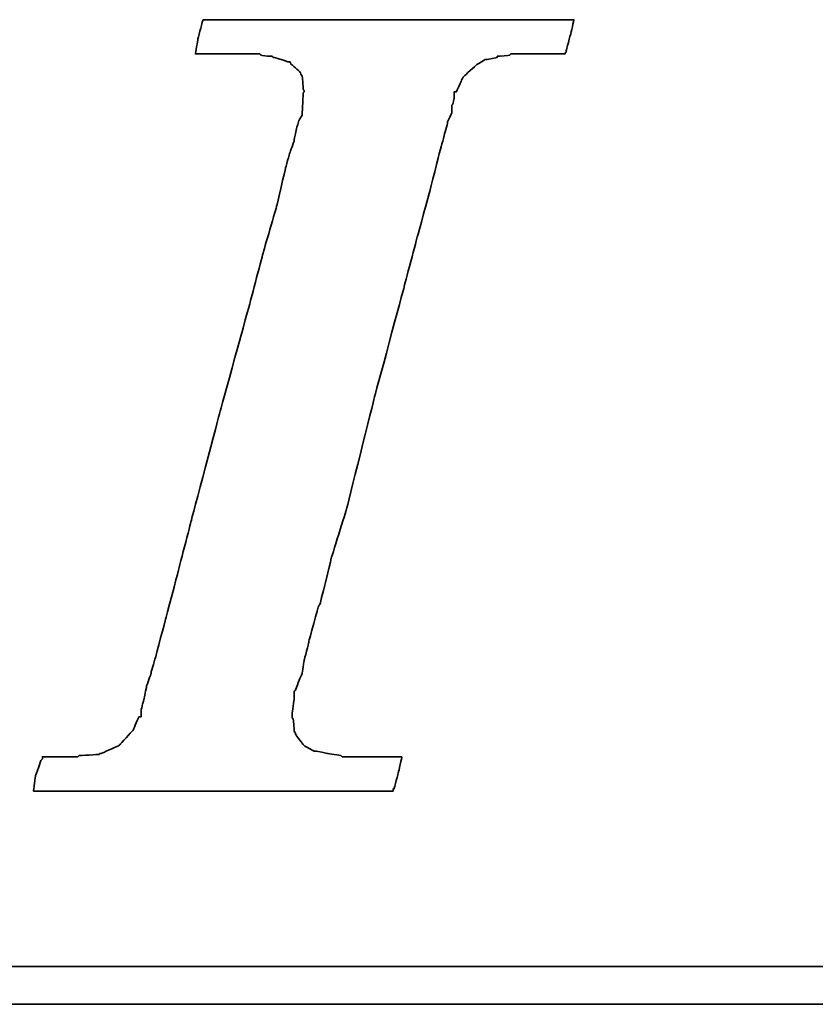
# Model space of a CAD drawing. Extents: x 14 to 593, y 42 to 129.
# Tile 32 of 48: x 164.3 to 166.2, y 87.55 to 89.9. Entities that reach past the tile are written whole.
import ezdxf

# ---------------------------------------------------------------- set-up
doc = ezdxf.new("R2010")
doc.units = 0
doc.header["$LTSCALE"] = 3
doc.header["$MEASUREMENT"] = 0
doc.layers.add('DIM', color=4, linetype='CONTINUOUS')
doc.layers.add('layer 1', color=7, linetype='CONTINUOUS')

# ---------------------------------------------------------------- blocks, each defined once
blk = doc.blocks.new('TBI MOTION logo(完整正式版)')
at = {"layer": 'layer 1', "color": 22, "lineweight": 35}
for points, knots in [([(-40.59125, -7.94375), (-40.59125, -7.94375), (-40.97375, -7.94375), (-40.97375, -7.94375), (-40.97375, -7.94375), (-40.97375, -7.94375), (-41.38125, -7.94375), (-41.38125, -7.94375), (-41.38125, -7.94375), (-41.38125, -7.94375), (-41.54875, -7.94375), (-41.54875, -7.94375), (-41.54875, -7.94375), (-41.54875, -7.94375), (-41.59875, -7.94375), (-41.59875, -7.94375), (-41.59875, -7.94375), (-41.59875, -7.94375), (-41.88375, -7.94375), (-41.88375, -7.94375), (-41.88375, -7.94375), (-41.88375, -7.94375), (-41.90875, -7.91875), (-41.90875, -7.91875), (-41.90875, -7.91875), (-41.90875, -7.91875), (-42.19875, -7.87125), (-42.19875, -7.87125), (-42.19875, -7.87125), (-42.19875, -7.87125), (-42.43875, -7.82375), (-42.43875, -7.82375), (-42.43875, -7.82375), (-42.43875, -7.82375), (-42.45875, -7.82375), (-42.45875, -7.82375), (-42.45875, -7.82375), (-42.45875, -7.82375), (-42.48625, -7.82375), (-42.48625, -7.82375), (-42.48625, -7.82375), (-42.48625, -7.82375), (-42.67625, -7.72375), (-42.67625, -7.72375), (-42.67625, -7.72375), (-42.67625, -7.72375), (-42.70125, -7.70375), (-42.70125, -7.70375), (-42.70125, -7.70375), (-42.70125, -7.70375), (-42.72375, -7.67875), (-42.72375, -7.67875), (-42.72375, -7.67875), (-42.72375, -7.67875), (-42.86875, -7.48875), (-42.86875, -7.48875), (-42.86875, -7.48875), (-42.86875, -7.48875), (-42.89375, -7.43875), (-42.89375, -7.43875), (-42.89375, -7.43875), (-42.89375, -7.43875), (-42.91875, -7.38875), (-42.91875, -7.38875), (-42.91875, -7.38875), (-42.91875, -7.38875), (-42.93875, -7.12875), (-42.93875, -7.12875), (-42.93875, -7.12875), (-42.93875, -7.12875), (-42.96375, -7.10375), (-42.96375, -7.10375), (-42.96375, -7.10375), (-42.96375, -7.10375), (-42.96375, -7.05375), (-42.96375, -7.05375), (-42.96375, -7.05375), (-42.96375, -7.05375), (-42.96375, -7.00875), (-42.96375, -7.00875), (-42.96375, -7.00875), (-42.96375, -7.00875), (-42.91875, -6.69625), (-42.91875, -6.69625), (-42.91875, -6.69625), (-42.91875, -6.69625), (-42.91875, -6.62375), (-42.91875, -6.62375), (-42.91875, -6.62375), (-42.91875, -6.62375), (-42.91875, -6.59625), (-42.91875, -6.59625), (-42.91875, -6.59625), (-42.91875, -6.59625), (-42.91875, -6.57375), (-42.91875, -6.57375), (-42.91875, -6.57375), (-42.91875, -6.57375), (-42.91875, -6.52875), (-42.91875, -6.52875), (-42.91875, -6.52875), (-42.91875, -6.52875), (-42.89375, -6.50375), (-42.89375, -6.50375), (-42.89375, -6.50375), (-42.89375, -6.50375), (-42.84375, -6.38375), (-42.84375, -6.38375), (-42.84375, -6.38375), (-42.84375, -6.38375), (-42.84375, -6.35875), (-42.84375, -6.35875), (-42.84375, -6.35875), (-42.84375, -6.35875), (-42.74625, -6.14375), (-42.74625, -6.14375), (-42.74625, -6.14375), (-42.74625, -6.14375), (-42.70125, -5.85375), (-42.70125, -5.85375), (-42.70125, -5.85375), (-42.70125, -5.85375), (-42.60375, -5.47125), (-42.60375, -5.47125), (-42.60375, -5.47125), (-42.60375, -5.47125), (-42.60375, -5.44875), (-42.60375, -5.44875), (-42.60375, -5.44875), (-42.60375, -5.44875), (-42.38875, -4.67875), (-42.38875, -4.67875), (-42.38875, -4.67875), (-42.38875, -4.67875), (-42.36375, -4.65375), (-42.36375, -4.65375), (-42.36375, -4.65375), (-42.36375, -4.65375), (-42.12375, -3.69625), (-42.12375, -3.69625), (-42.12375, -3.69625), (-42.12375, -3.69625), (-42.12375, -3.67374), (-42.12375, -3.67374), (-42.12375, -3.67374), (-42.12375, -3.67374), (-41.78875, -2.59374), (-41.78875, -2.59374), (-41.78875, -2.59374), (-41.78875, -2.59374), (-41.18875, -0.19375), (-41.18875, -0.19375), (-41.18875, -0.19375), (-41.18875, -0.19375), (-40.54375, 2.20624), (-40.54375, 2.20624), (-40.54375, 2.20624), (-40.54375, 2.20624), (-40.25375, 3.30875), (-40.25375, 3.30875), (-40.25375, 3.30875), (-40.25375, 3.30875), (-39.98875, 4.27125), (-39.98875, 4.27125), (-39.98875, 4.27125), (-39.98875, 4.27125), (-39.77375, 5.13125), (-39.77375, 5.13125), (-39.77375, 5.13125), (-39.77375, 5.13125), (-39.67875, 5.47125), (-39.67875, 5.47125), (-39.67875, 5.47125), (-39.67875, 5.47125), (-39.60375, 5.75625), (-39.60375, 5.75625), (-39.60375, 5.75625), (-39.60375, 5.75625), (-39.60375, 5.78125), (-39.60375, 5.78125), (-39.60375, 5.78125), (-39.60375, 5.78125), (-39.50875, 5.97125), (-39.50875, 5.97125), (-39.50875, 5.97125), (-39.50875, 5.97125), (-39.50875, 6.13875), (-39.50875, 6.13875), (-39.50875, 6.13875), (-39.50875, 6.13875), (-39.48625, 6.16625), (-39.48625, 6.16625), (-39.48625, 6.16625), (-39.48625, 6.16625), (-39.46125, 6.28625), (-39.46125, 6.28625), (-39.46125, 6.28625), (-39.46125, 6.28625), (-39.46125, 6.42625), (-39.46125, 6.42625), (-39.46125, 6.42625), (-39.46125, 6.42625), (-39.41375, 6.42625), (-39.41375, 6.42625), (-39.41375, 6.42625), (-39.41375, 6.42625), (-39.29375, 6.69125), (-39.29375, 6.69125), (-39.29375, 6.69125), (-39.29375, 6.69125), (-39.26875, 6.74125), (-39.26875, 6.74125), (-39.26875, 6.74125), (-39.26875, 6.74125), (-39.24375, 6.76625), (-39.24375, 6.76625), (-39.24375, 6.76625), (-39.24375, 6.76625), (-38.98375, 7.00624), (-38.98375, 7.00624), (-38.98375, 7.00624), (-38.98375, 7.00624), (-38.95625, 7.02624), (-38.95625, 7.02624), (-38.95625, 7.02624), (-38.95625, 7.02624), (-38.78875, 7.12624), (-38.78875, 7.12624), (-38.78875, 7.12624), (-38.78875, 7.12624), (-38.76375, 7.12624), (-38.76375, 7.12624), (-38.76375, 7.12624), (-38.76375, 7.12624), (-38.74375, 7.12624), (-38.74375, 7.12624), (-38.74375, 7.12624), (-38.74375, 7.12624), (-38.52875, 7.17125), (-38.52875, 7.17125), (-38.52875, 7.17125), (-38.52875, 7.17125), (-38.52875, 7.19624), (-38.52875, 7.19624), (-38.52875, 7.19624), (-38.52875, 7.19624), (-38.50375, 7.19624), (-38.50375, 7.19624), (-38.50375, 7.19624), (-38.50375, 7.19624), (-38.26125, 7.21875), (-38.26125, 7.21875), (-38.26125, 7.21875), (-38.26125, 7.21875), (-38.23875, 7.24624), (-38.23875, 7.24624), (-38.23875, 7.24624), (-38.23875, 7.24624), (-38.21625, 7.24624), (-38.21625, 7.24624), (-38.21625, 7.24624), (-38.21625, 7.24624), (-38.18875, 7.24624), (-38.18875, 7.24624), (-38.18875, 7.24624), (-38.18875, 7.24624), (-37.90375, 7.24624), (-37.90375, 7.24624), (-37.90375, 7.24624), (-37.90375, 7.24624), (-37.85375, 7.24624), (-37.85375, 7.24624), (-37.85375, 7.24624), (-37.85375, 7.24624), (-37.75875, 7.24624), (-37.75875, 7.24624), (-37.75875, 7.24624), (-37.75875, 7.24624), (-37.42375, 7.24624), (-37.42375, 7.24624), (-37.42375, 7.24624), (-37.42375, 7.24624), (-37.08875, 7.24624), (-37.08875, 7.24624), (-37.08875, 7.24624), (-37.08875, 7.24624), (-37.06375, 7.24624), (-37.06375, 7.24624), (-37.06375, 7.24624), (-37.06375, 7.24624), (-37.06375, 7.26624), (-37.06375, 7.26624), (-37.06375, 7.26624), (-37.06375, 7.26624), (-37.03875, 7.29125), (-37.03875, 7.29125), (-37.03875, 7.29125), (-37.03875, 7.29125), (-37.03875, 7.31625), (-37.03875, 7.31625), (-37.03875, 7.31625), (-37.03875, 7.31625), (-36.94125, 7.67625), (-36.94125, 7.67625), (-36.94125, 7.67625), (-36.94125, 7.67625), (-36.86875, 7.98625), (-36.86875, 7.98625), (-36.86875, 7.98625), (-36.86875, 7.98625), (-36.98875, 7.98625), (-36.98875, 7.98625), (-36.98875, 7.98625), (-36.98875, 7.98625), (-37.42375, 7.98625), (-37.42375, 7.98625), (-37.42375, 7.98625), (-37.42375, 7.98625), (-37.94875, 7.98625), (-37.94875, 7.98625), (-37.94875, 7.98625), (-37.94875, 7.98625), (-38.57375, 7.98625), (-38.57375, 7.98625), (-38.57375, 7.98625), (-38.57375, 7.98625), (-39.29375, 7.98625), (-39.29375, 7.98625), (-39.29375, 7.98625), (-39.29375, 7.98625), (-40.82875, 7.98625), (-40.82875, 7.98625), (-40.82875, 7.98625), (-40.82875, 7.98625), (-42.36375, 7.98625), (-42.36375, 7.98625), (-42.36375, 7.98625), (-42.36375, 7.98625), (-43.08375, 7.98625), (-43.08375, 7.98625), (-43.08375, 7.98625), (-43.08375, 7.98625), (-43.70875, 7.98625), (-43.70875, 7.98625), (-43.70875, 7.98625), (-43.70875, 7.98625), (-44.23375, 7.98625), (-44.23375, 7.98625), (-44.23375, 7.98625), (-44.23375, 7.98625), (-44.66875, 7.98625), (-44.66875, 7.98625), (-44.66875, 7.98625), (-44.66875, 7.98625), (-44.88375, 7.98625), (-44.88375, 7.98625), (-44.88375, 7.98625), (-44.88375, 7.98625), (-44.90875, 7.94125), (-44.90875, 7.94125), (-44.90875, 7.94125), (-44.90875, 7.94125), (-44.90875, 7.91625), (-44.90875, 7.91625), (-44.90875, 7.91625), (-44.90875, 7.91625), (-45.00375, 7.55625), (-45.00375, 7.55625), (-45.00375, 7.55625), (-45.00375, 7.55625), (-45.05375, 7.24624), (-45.05375, 7.24624), (-45.05375, 7.24624), (-45.05375, 7.24624), (-44.61875, 7.24624), (-44.61875, 7.24624), (-44.61875, 7.24624), (-44.61875, 7.24624), (-44.11375, 7.24624), (-44.11375, 7.24624), (-44.11375, 7.24624), (-44.11375, 7.24624), (-43.99375, 7.24624), (-43.99375, 7.24624), (-43.99375, 7.24624), (-43.99375, 7.24624), (-43.94625, 7.24624), (-43.94625, 7.24624), (-43.94625, 7.24624), (-43.94625, 7.24624), (-43.92374, 7.24624), (-43.92374, 7.24624), (-43.92374, 7.24624), (-43.92374, 7.24624), (-43.65875, 7.24624), (-43.65875, 7.24624), (-43.65875, 7.24624), (-43.65875, 7.24624), (-43.63875, 7.21875), (-43.63875, 7.21875), (-43.63875, 7.21875), (-43.63875, 7.21875), (-43.46875, 7.19624), (-43.46875, 7.19624), (-43.46875, 7.19624), (-43.46875, 7.19624), (-43.39875, 7.19624), (-43.39875, 7.19624), (-43.39875, 7.19624), (-43.39875, 7.19624), (-43.37125, 7.17125), (-43.37125, 7.17125), (-43.37125, 7.17125), (-43.37125, 7.17125), (-43.34875, 7.17125), (-43.34875, 7.17125), (-43.34875, 7.17125), (-43.34875, 7.17125), (-43.20375, 7.12624), (-43.20375, 7.12624), (-43.20375, 7.12624), (-43.20375, 7.12624), (-43.05875, 7.07624), (-43.05875, 7.07624), (-43.05875, 7.07624), (-43.05875, 7.07624), (-43.01375, 7.07624), (-43.01375, 7.07624), (-43.01375, 7.07624), (-43.01375, 7.07624), (-42.98875, 7.02624), (-42.98875, 7.02624), (-42.98875, 7.02624), (-42.98875, 7.02624), (-42.79875, 6.86125), (-42.79875, 6.86125), (-42.79875, 6.86125), (-42.79875, 6.86125), (-42.77375, 6.81125), (-42.77375, 6.81125), (-42.77375, 6.81125), (-42.77375, 6.81125), (-42.74625, 6.76625), (-42.74625, 6.76625), (-42.74625, 6.76625), (-42.74625, 6.76625), (-42.72375, 6.47625), (-42.72375, 6.47625), (-42.72375, 6.47625), (-42.72375, 6.47625), (-42.70125, 6.45124), (-42.70125, 6.45124), (-42.70125, 6.45124), (-42.70125, 6.45124), (-42.70125, 6.42625), (-42.70125, 6.42625), (-42.70125, 6.42625), (-42.70125, 6.42625), (-42.72375, 6.40625), (-42.72375, 6.40625), (-42.72375, 6.40625), (-42.72375, 6.40625), (-42.74625, 5.97125), (-42.74625, 5.97125), (-42.74625, 5.97125), (-42.74625, 5.97125), (-42.74625, 5.94625), (-42.74625, 5.94625), (-42.74625, 5.94625), (-42.74625, 5.94625), (-42.74625, 5.92625), (-42.74625, 5.92625), (-42.74625, 5.92625), (-42.74625, 5.92625), (-42.77375, 5.87625), (-42.77375, 5.87625), (-42.77375, 5.87625), (-42.77375, 5.87625), (-42.81875, 5.80625), (-42.81875, 5.80625), (-42.81875, 5.80625), (-42.81875, 5.80625), (-42.86875, 5.63625), (-42.86875, 5.63625), (-42.86875, 5.63625), (-42.86875, 5.63625), (-42.91875, 5.39625), (-42.91875, 5.39625), (-42.91875, 5.39625), (-42.91875, 5.39625), (-42.91875, 5.37124), (-42.91875, 5.37124), (-42.91875, 5.37124), (-42.91875, 5.37124), (-43.01375, 5.10874), (-43.01375, 5.10874), (-43.01375, 5.10874), (-43.01375, 5.10874), (-43.10875, 4.77124), (-43.10875, 4.77124), (-43.10875, 4.77124), (-43.10875, 4.77124), (-43.29875, 3.95625), (-43.29875, 3.95625), (-43.29875, 3.95625), (-43.29875, 3.95625), (-43.58875, 2.95125), (-43.58875, 2.95125), (-43.58875, 2.95125), (-43.58875, 2.95125), (-43.87375, 1.87125), (-43.87375, 1.87125), (-43.87375, 1.87125), (-43.87375, 1.87125), (-44.52625, -0.50374), (-44.52625, -0.50374), (-44.52625, -0.50374), (-44.52625, -0.50374), (-45.14875, -2.85375), (-45.14875, -2.85375), (-45.14875, -2.85375), (-45.14875, -2.85375), (-45.43375, -3.95875), (-45.43375, -3.95875), (-45.43375, -3.95875), (-45.43375, -3.95875), (-45.69875, -4.96875), (-45.69875, -4.96875), (-45.69875, -4.96875), (-45.69875, -4.96875), (-45.91375, -5.78375), (-45.91375, -5.78375), (-45.91375, -5.78375), (-45.91375, -5.78375), (-46.01375, -6.11875), (-46.01375, -6.11875), (-46.01375, -6.11875), (-46.01375, -6.11875), (-46.01375, -6.14375), (-46.01375, -6.14375), (-46.01375, -6.14375), (-46.01375, -6.14375), (-46.10875, -6.40875), (-46.10875, -6.40875), (-46.10875, -6.40875), (-46.10875, -6.40875), (-46.15375, -6.64875), (-46.15375, -6.64875), (-46.15375, -6.64875), (-46.15375, -6.64875), (-46.20375, -6.83875), (-46.20375, -6.83875), (-46.20375, -6.83875), (-46.20375, -6.83875), (-46.22875, -6.93375), (-46.22875, -6.93375), (-46.22875, -6.93375), (-46.22875, -6.93375), (-46.22875, -7.07875), (-46.22875, -7.07875), (-46.22875, -7.07875), (-46.22875, -7.07875), (-46.27375, -7.07875), (-46.27375, -7.07875), (-46.27375, -7.07875), (-46.27375, -7.07875), (-46.39375, -7.34375), (-46.39375, -7.34375), (-46.39375, -7.34375), (-46.39375, -7.34375), (-46.39375, -7.36875), (-46.39375, -7.36875), (-46.39375, -7.36875), (-46.39375, -7.36875), (-46.42125, -7.38875), (-46.42125, -7.38875), (-46.42125, -7.38875), (-46.42125, -7.38875), (-46.68375, -7.67875), (-46.68375, -7.67875), (-46.68375, -7.67875), (-46.68375, -7.67875), (-46.70875, -7.70375), (-46.70875, -7.70375), (-46.70875, -7.70375), (-46.70875, -7.70375), (-46.75375, -7.72375), (-46.75375, -7.72375), (-46.75375, -7.72375), (-46.75375, -7.72375), (-47.08875, -7.87125), (-47.08875, -7.87125), (-47.08875, -7.87125), (-47.08875, -7.87125), (-47.11625, -7.87125), (-47.11625, -7.87125), (-47.11625, -7.87125), (-47.11625, -7.87125), (-47.13875, -7.89375), (-47.13875, -7.89375), (-47.13875, -7.89375), (-47.13875, -7.89375), (-47.56875, -7.91875), (-47.56875, -7.91875), (-47.56875, -7.91875), (-47.56875, -7.91875), (-47.59625, -7.94375), (-47.59625, -7.94375), (-47.59625, -7.94375), (-47.59625, -7.94375), (-47.64375, -7.94375), (-47.64375, -7.94375), (-47.64375, -7.94375), (-47.64375, -7.94375), (-47.73625, -7.94375), (-47.73625, -7.94375), (-47.73625, -7.94375), (-47.73625, -7.94375), (-48.07375, -7.94375), (-48.07375, -7.94375), (-48.07375, -7.94375), (-48.07375, -7.94375), (-48.36125, -7.94375), (-48.36125, -7.94375), (-48.36125, -7.94375), (-48.36125, -7.94375), (-48.36125, -7.96625), (-48.36125, -7.96625), (-48.36125, -7.96625), (-48.36125, -7.96625), (-48.36125, -7.99125), (-48.36125, -7.99125), (-48.36125, -7.99125), (-48.36125, -7.99125), (-48.38875, -8.01375), (-48.38875, -8.01375), (-48.38875, -8.01375), (-48.38875, -8.01375), (-48.50875, -8.34875), (-48.50875, -8.34875), (-48.50875, -8.34875), (-48.50875, -8.34875), (-48.55375, -8.68625), (-48.55375, -8.68625), (-48.55375, -8.68625), (-48.55375, -8.68625), (-48.45875, -8.68625), (-48.45875, -8.68625), (-48.45875, -8.68625), (-48.45875, -8.68625), (-48.07375, -8.68625), (-48.07375, -8.68625), (-48.07375, -8.68625), (-48.07375, -8.68625), (-47.52375, -8.68625), (-47.52375, -8.68625), (-47.52375, -8.68625), (-47.52375, -8.68625), (-46.92375, -8.68625), (-46.92375, -8.68625), (-46.92375, -8.68625), (-46.92375, -8.68625), (-46.25375, -8.68625), (-46.25375, -8.68625), (-46.25375, -8.68625), (-46.25375, -8.68625), (-46.20375, -8.68625), (-46.20375, -8.68625), (-46.20375, -8.68625), (-46.20375, -8.68625), (-44.71375, -8.68625), (-44.71375, -8.68625), (-44.71375, -8.68625), (-44.71375, -8.68625), (-43.22875, -8.68625), (-43.22875, -8.68625), (-43.22875, -8.68625), (-43.22875, -8.68625), (-42.55875, -8.68625), (-42.55875, -8.68625), (-42.55875, -8.68625), (-42.55875, -8.68625), (-42.50875, -8.68625), (-42.50875, -8.68625), (-42.50875, -8.68625), (-42.50875, -8.68625), (-41.93375, -8.68625), (-41.93375, -8.68625), (-41.93375, -8.68625), (-41.93375, -8.68625), (-41.38125, -8.68625), (-41.38125, -8.68625), (-41.38125, -8.68625), (-41.38125, -8.68625), (-40.97375, -8.68625), (-40.97375, -8.68625), (-40.97375, -8.68625), (-40.97375, -8.68625), (-40.78125, -8.68625), (-40.78125, -8.68625), (-40.78125, -8.68625), (-40.78125, -8.68625), (-40.78125, -8.63875), (-40.78125, -8.63875), (-40.78125, -8.63875), (-40.78125, -8.63875), (-40.75875, -8.63875), (-40.75875, -8.63875), (-40.75875, -8.63875), (-40.75875, -8.63875), (-40.66375, -8.27875), (-40.66375, -8.27875), (-40.66375, -8.27875), (-40.66375, -8.27875), (-40.59125, -7.94375), (-40.59125, -7.94375)], [0, 0, 0, 0, 0.00558659, 0.00558659, 0.00558659, 0.0055866, 0.01117318, 0.01117318, 0.01117318, 0.01117319, 0.01675978, 0.01675978, 0.01675978, 0.01675979, 0.02234637, 0.02234637, 0.02234637, 0.02234638, 0.02793296, 0.02793296, 0.02793296, 0.02793297, 0.03351955, 0.03351955, 0.03351955, 0.03351956, 0.03910615, 0.03910615, 0.03910615, 0.03910616, 0.04469274, 0.04469274, 0.04469274, 0.04469275, 0.05027933, 0.05027933, 0.05027933, 0.05027934, 0.05586592, 0.05586592, 0.05586592, 0.05586593, 0.06145251, 0.06145251, 0.06145251, 0.06145252, 0.06703911, 0.06703911, 0.06703911, 0.06703912, 0.0726257, 0.0726257, 0.0726257, 0.07262571, 0.07821229, 0.07821229, 0.07821229, 0.0782123, 0.08379888, 0.08379888, 0.08379888, 0.08379889, 0.08938547, 0.08938547, 0.08938547, 0.08938548, 0.09497207, 0.09497207, 0.09497207, 0.09497208, 0.10055866, 0.10055866, 0.10055866, 0.10055867, 0.10614525, 0.10614525, 0.10614525, 0.10614526, 0.11173184, 0.11173184, 0.11173184, 0.11173185, 0.11731844, 0.11731844, 0.11731844, 0.11731845, 0.12290503, 0.12290503, 0.12290503, 0.12290504, 0.12849162, 0.12849162, 0.12849162, 0.12849163, 0.13407821, 0.13407821, 0.13407821, 0.13407822, 0.1396648, 0.1396648, 0.1396648, 0.13966481, 0.1452514, 0.1452514, 0.1452514, 0.14525141, 0.15083799, 0.15083799, 0.15083799, 0.150838, 0.15642458, 0.15642458, 0.15642458, 0.15642459, 0.16201117, 0.16201117, 0.16201117, 0.16201118, 0.16759777, 0.16759777, 0.16759777, 0.16759778, 0.17318436, 0.17318436, 0.17318436, 0.17318437, 0.17877095, 0.17877095, 0.17877095, 0.17877096, 0.18435754, 0.18435754, 0.18435754, 0.18435755, 0.18994413, 0.18994413, 0.18994413, 0.18994414, 0.19553073, 0.19553073, 0.19553073, 0.19553074, 0.20111732, 0.20111732, 0.20111732, 0.20111733, 0.20670391, 0.20670391, 0.20670391, 0.20670392, 0.2122905, 0.2122905, 0.2122905, 0.21229051, 0.21787709, 0.21787709, 0.21787709, 0.2178771, 0.22346369, 0.22346369, 0.22346369, 0.2234637, 0.22905028, 0.22905028, 0.22905028, 0.22905029, 0.23463687, 0.23463687, 0.23463687, 0.23463688, 0.24022346, 0.24022346, 0.24022346, 0.24022347, 0.24581006, 0.24581006, 0.24581006, 0.24581007, 0.25139665, 0.25139665, 0.25139665, 0.25139666, 0.25698324, 0.25698324, 0.25698324, 0.25698325, 0.26256983, 0.26256983, 0.26256983, 0.26256984, 0.26815642, 0.26815642, 0.26815642, 0.26815643, 0.27374302, 0.27374302, 0.27374302, 0.27374303, 0.27932961, 0.27932961, 0.27932961, 0.27932962, 0.2849162, 0.2849162, 0.2849162, 0.28491621, 0.29050279, 0.29050279, 0.29050279, 0.2905028, 0.29608939, 0.29608939, 0.29608939, 0.2960894, 0.30167598, 0.30167598, 0.30167598, 0.30167599, 0.30726257, 0.30726257, 0.30726257, 0.30726258, 0.31284916, 0.31284916, 0.31284916, 0.31284917, 0.31843575, 0.31843575, 0.31843575, 0.31843576, 0.32402235, 0.32402235, 0.32402235, 0.32402236, 0.32960894, 0.32960894, 0.32960894, 0.32960895, 0.33519553, 0.33519553, 0.33519553, 0.33519554, 0.34078212, 0.34078212, 0.34078212, 0.34078213, 0.34636872, 0.34636872, 0.34636872, 0.34636873, 0.35195531, 0.35195531, 0.35195531, 0.35195532, 0.3575419, 0.3575419, 0.3575419, 0.35754191, 0.36312849, 0.36312849, 0.36312849, 0.3631285, 0.36871508, 0.36871508, 0.36871508, 0.36871509, 0.37430168, 0.37430168, 0.37430168, 0.37430169, 0.37988827, 0.37988827, 0.37988827, 0.37988828, 0.38547486, 0.38547486, 0.38547486, 0.38547487, 0.39106145, 0.39106145, 0.39106145, 0.39106146, 0.39664804, 0.39664804, 0.39664804, 0.39664805, 0.40223464, 0.40223464, 0.40223464, 0.40223465, 0.40782123, 0.40782123, 0.40782123, 0.40782124, 0.41340782, 0.41340782, 0.41340782, 0.41340783, 0.41899441, 0.41899441, 0.41899441, 0.41899442, 0.42458101, 0.42458101, 0.42458101, 0.42458102, 0.4301676, 0.4301676, 0.4301676, 0.43016761, 0.43575419, 0.43575419, 0.43575419, 0.4357542, 0.44134078, 0.44134078, 0.44134078, 0.44134079, 0.44692737, 0.44692737, 0.44692737, 0.44692738, 0.45251397, 0.45251397, 0.45251397, 0.45251398, 0.45810056, 0.45810056, 0.45810056, 0.45810057, 0.46368715, 0.46368715, 0.46368715, 0.46368716, 0.46927374, 0.46927374, 0.46927374, 0.46927375, 0.47486034, 0.47486034, 0.47486034, 0.47486035, 0.48044693, 0.48044693, 0.48044693, 0.48044694, 0.48603352, 0.48603352, 0.48603352, 0.48603353, 0.49162011, 0.49162011, 0.49162011, 0.49162012, 0.4972067, 0.4972067, 0.4972067, 0.49720671, 0.5027933, 0.5027933, 0.5027933, 0.50279331, 0.50837989, 0.50837989, 0.50837989, 0.5083799, 0.51396648, 0.51396648, 0.51396648, 0.51396649, 0.51955307, 0.51955307, 0.51955307, 0.51955308, 0.52513966, 0.52513966, 0.52513966, 0.52513967, 0.53072626, 0.53072626, 0.53072626, 0.53072627, 0.53631285, 0.53631285, 0.53631285, 0.53631286, 0.54189944, 0.54189944, 0.54189944, 0.54189945, 0.54748603, 0.54748603, 0.54748603, 0.54748604, 0.55307263, 0.55307263, 0.55307263, 0.55307264, 0.55865922, 0.55865922, 0.55865922, 0.55865923, 0.56424581, 0.56424581, 0.56424581, 0.56424582, 0.5698324, 0.5698324, 0.5698324, 0.56983241, 0.57541899, 0.57541899, 0.57541899, 0.575419, 0.58100559, 0.58100559, 0.58100559, 0.5810056, 0.58659218, 0.58659218, 0.58659218, 0.58659219, 0.59217877, 0.59217877, 0.59217877, 0.59217878, 0.59776536, 0.59776536, 0.59776536, 0.59776537, 0.60335196, 0.60335196, 0.60335196, 0.60335197, 0.60893855, 0.60893855, 0.60893855, 0.60893856, 0.61452514, 0.61452514, 0.61452514, 0.61452515, 0.62011173, 0.62011173, 0.62011173, 0.62011174, 0.62569832, 0.62569832, 0.62569832, 0.62569833, 0.63128492, 0.63128492, 0.63128492, 0.63128493, 0.63687151, 0.63687151, 0.63687151, 0.63687152, 0.6424581, 0.6424581, 0.6424581, 0.64245811, 0.64804469, 0.64804469, 0.64804469, 0.6480447, 0.65363128, 0.65363128, 0.65363128, 0.65363129, 0.65921788, 0.65921788, 0.65921788, 0.65921789, 0.66480447, 0.66480447, 0.66480447, 0.66480448, 0.67039106, 0.67039106, 0.67039106, 0.67039107, 0.67597765, 0.67597765, 0.67597765, 0.67597766, 0.68156425, 0.68156425, 0.68156425, 0.68156426, 0.68715084, 0.68715084, 0.68715084, 0.68715085, 0.69273743, 0.69273743, 0.69273743, 0.69273744, 0.69832402, 0.69832402, 0.69832402, 0.69832403, 0.70391061, 0.70391061, 0.70391061, 0.70391062, 0.70949721, 0.70949721, 0.70949721, 0.70949722, 0.7150838, 0.7150838, 0.7150838, 0.71508381, 0.72067039, 0.72067039, 0.72067039, 0.7206704, 0.72625698, 0.72625698, 0.72625698, 0.72625699, 0.73184358, 0.73184358, 0.73184358, 0.73184359, 0.73743017, 0.73743017, 0.73743017, 0.73743018, 0.74301676, 0.74301676, 0.74301676, 0.74301677, 0.74860335, 0.74860335, 0.74860335, 0.74860336, 0.75418994, 0.75418994, 0.75418994, 0.75418995, 0.75977654, 0.75977654, 0.75977654, 0.75977655, 0.76536313, 0.76536313, 0.76536313, 0.76536314, 0.77094972, 0.77094972, 0.77094972, 0.77094973, 0.77653631, 0.77653631, 0.77653631, 0.77653632, 0.78212291, 0.78212291, 0.78212291, 0.78212292, 0.7877095, 0.7877095, 0.7877095, 0.78770951, 0.79329609, 0.79329609, 0.79329609, 0.7932961, 0.79888268, 0.79888268, 0.79888268, 0.79888269, 0.80446927, 0.80446927, 0.80446927, 0.80446928, 0.81005587, 0.81005587, 0.81005587, 0.81005588, 0.81564246, 0.81564246, 0.81564246, 0.81564247, 0.82122905, 0.82122905, 0.82122905, 0.82122906, 0.82681564, 0.82681564, 0.82681564, 0.82681565, 0.83240223, 0.83240223, 0.83240223, 0.83240224, 0.83798883, 0.83798883, 0.83798883, 0.83798884, 0.84357542, 0.84357542, 0.84357542, 0.84357543, 0.84916201, 0.84916201, 0.84916201, 0.84916202, 0.8547486, 0.8547486, 0.8547486, 0.85474861, 0.8603352, 0.8603352, 0.8603352, 0.86033521, 0.86592179, 0.86592179, 0.86592179, 0.8659218, 0.87150838, 0.87150838, 0.87150838, 0.87150839, 0.87709497, 0.87709497, 0.87709497, 0.87709498, 0.88268156, 0.88268156, 0.88268156, 0.88268157, 0.88826816, 0.88826816, 0.88826816, 0.88826817, 0.89385475, 0.89385475, 0.89385475, 0.89385476, 0.89944134, 0.89944134, 0.89944134, 0.89944135, 0.90502793, 0.90502793, 0.90502793, 0.90502794, 0.91061453, 0.91061453, 0.91061453, 0.91061454, 0.91620112, 0.91620112, 0.91620112, 0.91620113, 0.92178771, 0.92178771, 0.92178771, 0.92178772, 0.9273743, 0.9273743, 0.9273743, 0.92737431, 0.93296089, 0.93296089, 0.93296089, 0.9329609, 0.93854749, 0.93854749, 0.93854749, 0.9385475, 0.94413408, 0.94413408, 0.94413408, 0.94413409, 0.94972067, 0.94972067, 0.94972067, 0.94972068, 0.95530726, 0.95530726, 0.95530726, 0.95530727, 0.96089385, 0.96089385, 0.96089385, 0.96089386, 0.96648045, 0.96648045, 0.96648045, 0.96648046, 0.97206704, 0.97206704, 0.97206704, 0.97206705, 0.97765363, 0.97765363, 0.97765363, 0.97765364, 0.98324022, 0.98324022, 0.98324022, 0.98324023, 0.98882682, 0.98882682, 0.98882682, 0.98882683, 0.99441341, 0.99441341, 0.99441341, 0.99441342, 1, 1, 1, 1]), ([(75.90875, -9.47875), (75.90875, -9.47875), (75.90875, -12.28625), (75.90875, -12.28625), (75.90875, -12.28625), (75.90875, -12.28625), (75.90875, -12.47875), (75.90875, -12.47875), (75.90875, -12.47875), (75.90875, -12.47875), (75.71625, -12.47875), (75.71625, -12.47875), (75.71625, -12.47875), (75.71625, -12.47875), (-88.32875, -12.47875), (-88.32875, -12.47875), (-88.32875, -12.47875), (-88.32875, -12.47875), (-88.32875, -13.29375), (-88.32875, -13.29375), (-88.32875, -13.29375), (-88.32875, -13.29375), (82.89125, -13.29375), (82.89125, -13.29375), (82.89125, -13.29375), (82.89125, -13.29375), (75.90875, -9.47875), (75.90875, -9.47875)], [0, 0, 0, 0, 0.14285714, 0.14285714, 0.14285714, 0.14285715, 0.28571429, 0.28571429, 0.28571429, 0.2857143, 0.42857143, 0.42857143, 0.42857143, 0.42857144, 0.57142857, 0.57142857, 0.57142857, 0.57142858, 0.71428571, 0.71428571, 0.71428571, 0.71428572, 0.85714286, 0.85714286, 0.85714286, 0.85714287, 1, 1, 1, 1])]:
    blk.add_open_spline(points, degree=3, knots=knots, dxfattribs=at)

msp = doc.modelspace()

# ---------------------------------------------------------------- block references
at = {"layer": 'DIM', "color": 7, "xscale": 0.1106772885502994, "yscale": 0.1106772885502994, "zscale": 0.1106772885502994}
msp.add_blockref('TBI MOTION logo(完整正式版)', (169.7024, 89.0165), dxfattribs=at)

doc.saveas('drawing.dxf')
